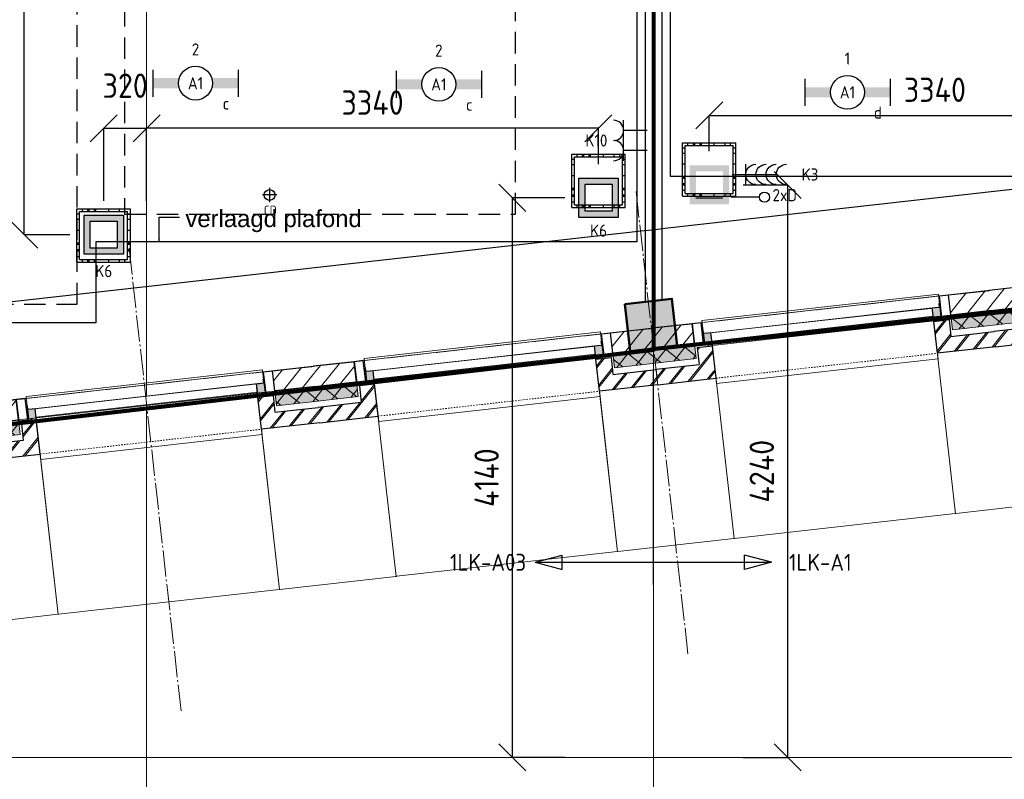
# Model space of a CAD drawing. Header units: millimetres. Extents: x -38031 to 110605, y -30229 to 92226.
# Tile 132 of 194: x 53421 to 60705, y 3338 to 8959. Entities that reach past the tile are written whole.
import ezdxf
from ezdxf.enums import TextEntityAlignment as Align

# ---------------------------------------------------------------- set-up
doc = ezdxf.new("R2010")
doc.units = ezdxf.units.MM
doc.header["$LTSCALE"] = 50
doc.set_wipeout_variables(frame=1)
doc.header["$PDMODE"] = 1
for name, pattern in [('HIDDEN', [9.525, 6.35, -3.175]), ('HIDDEN2', [4.7625, 3.175, -1.5875]), ('PHANTOM', [63.5, 31.75, -6.35, 6.35, -6.35, 6.35, -6.35]), ('STYLE_01', [0.41664, 0.20828, -0.20836]), ('STYLE_07', [1.875, 0.625, -0.20828, 0.625, -0.20836, 0.06943, -0.13893]), ('STYLE_11', [5, 3.888855, -0.416718, 0.277786, -0.416641])]:
    doc.linetypes.add(name, pattern=pattern)
for name, color, linetype, lineweight in [('00 ALGEMEEN', 7, 'Continuous', 15), ('05 LINE-.Stramien', 1, 'STYLE_11', 15), ('05 LINE-0.10 grijs', 8, 'Continuous', 9), ('21 WAND BUITEN-21F_baksteen', 7, 'Continuous', 25), ('21 WAND BUITEN-21F_kalkzandsteen', 7, 'Continuous', 25), ('21 WAND BUITEN-29_isolatie', 1, 'Continuous', 15), ('28 CONSTRUCTIE-28E_beton', 5, 'Continuous', 50), ('Guides', 203, 'Continuous', 13), ('koppenmaten', 163, 'Continuous', 15), ('stramien', 1, 'Continuous', 15)]:
    doc.layers.add(name, color=color, linetype=linetype, lineweight=lineweight)
for name, color, linetype in [('AL$1A---_ALGEMEEN', 8, 'Continuous'), ('AL------_MAATV', 200, 'Continuous'), ('AL------_MAATVOERING', 2, 'Continuous'), ('AL------_SPARING', 2, 'Continuous'), ('AM$1A---_ARCERING', 8, 'Continuous'), ('AT$1A---_TEKST025', 8, 'Continuous'), ('AT$1A---_TEKST100', 8, 'Continuous'), ('BOUWKUNDIG', 8, 'Continuous'), ('brandscheiding', 5, 'HIDDEN'), ('EL6212--_S', 4, 'Continuous'), ('EL6222--', 3, 'Continuous'), ('EL6311--', 3, 'Continuous'), ('EL6441--', 3, 'Continuous'), ('Kastenscheiding', 4, 'PHANTOM'), ('LICHT_TEXT018', 1, 'Continuous'), ('versterkte strook', 7, 'Continuous'), ('Vloerdoos (2e)', 51, 'Continuous'), ('Vloerdoos (OUD)', 51, 'Continuous')]:
    doc.layers.add(name, color=color, linetype=linetype)
doc.styles.add('Arial', font='ARIAL.TTF')
doc.styles.add('BURO-018', font='iso.shx', dxfattribs={"height": 90})
doc.styles.add('BURO-035', font='ISO.shx', dxfattribs={"height": 175})
doc.styles.get("Standard").update_dxf_attribs({"font": 'iso.shx'})
doc.dimstyles.new('STABICAD', dxfattribs={"dimscale": 100, "dimtxt": 1.8, "dimasz": 2, "dimexe": 0, "dimexo": 2.5, "dimgap": 1.5, "dimtad": 0, "dimdec": 0, "dimrnd": 10, "dimzin": 0, "dimdsep": 46, "dimtxsty": 'Standard', "dimblk1": 'OBLIQUE', "dimblk2": 'OBLIQUE', "dimsah": 1, "dimcen": -3, "dimadec": 0, "dimazin": 0, "dimtfac": 1, "dimtdec": 0, "dimtofl": 0, "dimtmove": 2, "dimatfit": 3, "dimfxl": 0, "dimtvp": 1.055556, "dimtolj": 1, "dimtzin": 0, "dimarcsym": 0})
doc.dimstyles.new('VyA', dxfattribs={"dimtxt": 2.272868, "dimasz": 2.120801, "dimexe": 1.5, "dimexo": 1.59, "dimgap": 0.5, "dimtad": 1, "dimdec": 0, "dimzin": 11, "dimtxsty": 'Arial', "dimblk": 'VW_SLASH', "dimcen": 0, "dimdle": 1, "dimazin": 0, "dimtfac": 0.8, "dimtdec": 0, "dimtix": 1, "dimtmove": 0, "dimatfit": 0, "dimldrblk": 'VW_FILLEDARROW', "dimfxl": 0, "dimfrac": 2, "dimtolj": 1, "dimtzin": 11, "dimarcsym": 0})
pattern_1 = [(45, (0, 0), (70.7107, -70.7107), []), (45, (7.07, -7.07), (70.7107, -70.7107), [])]
pattern_2 = [(135, (0, 0), (70.7107, 70.7107), []), (45, (299.34, -299.34), (70.7107, -70.7107), [])]
pattern_3 = [(45, (0, 0), (70.7107, -70.7107), [])]

# ---------------------------------------------------------------- blocks, each defined once
blk = doc.blocks.new('_Oblique')
at = {"color": 0, "linetype": 'ByBlock', "lineweight": -2}
blk.add_line((-0.5, -0.5), (0.5, 0.5), dxfattribs=at)
blk = doc.blocks.new('*D86')
at = {"layer": 'AL------_MAATVOERING', "color": 0, "lineweight": -2}
for p, q in [((58522.4, 7985.9), (58522.4, 8250.3)), ((58522.4, 8250.3), (61860, 8250.3)), ((61860, 7985.9), (61860, 8250.3))]:
    blk.add_line(p, q, dxfattribs=at)
at = {"layer": 'Defpoints', "color": 0}
for p in [(61860, 8250.3), (58522.4, 7735.9), (61860, 7735.9)]:
    blk.add_point(p, dxfattribs=at)
at = {"layer": 'AL------_MAATVOERING', "color": 0, "lineweight": -2, "xscale": 200, "yscale": 200, "zscale": 200, "rotation": 180}
blk.add_blockref('_Oblique', (58522.4, 8250.3), dxfattribs=at)
at = {"layer": 'AL------_MAATVOERING', "color": 0, "lineweight": -2, "xscale": 200, "yscale": 200, "zscale": 200}
blk.add_blockref('_Oblique', (61860, 8250.3), dxfattribs=at)
at = {"layer": 'AL------_MAATVOERING', "color": 0, "insert": (60191.2, 8440.3), "char_height": 180, "attachment_point": 5}
blk.add_mtext('\\A1;3340', dxfattribs=at)
blk = doc.blocks.new('*D89')
at = {"layer": 'AL------_MAATVOERING', "color": 0, "lineweight": -2}
for p, q in [((54360, 7890.8), (54360, 8155.3)), ((57702.4, 8155.3), (54360, 8155.3)), ((57702.4, 7890.8), (57702.4, 8155.3))]:
    blk.add_line(p, q, dxfattribs=at)
at = {"layer": 'Defpoints', "color": 0}
for p in [(54360, 8155.3), (54360, 7640.8), (57702.4, 7640.8)]:
    blk.add_point(p, dxfattribs=at)
at = {"layer": 'AL------_MAATVOERING', "color": 0, "lineweight": -2, "xscale": 200, "yscale": 200, "zscale": 200, "rotation": 180}
blk.add_blockref('_Oblique', (54360, 8155.3), dxfattribs=at)
at = {"layer": 'AL------_MAATVOERING', "color": 0, "lineweight": -2, "xscale": 200, "yscale": 200, "zscale": 200}
blk.add_blockref('_Oblique', (57702.4, 8155.3), dxfattribs=at)
at = {"layer": 'AL------_MAATVOERING', "color": 0, "insert": (56031.2, 8345.3), "char_height": 180, "attachment_point": 5}
blk.add_mtext('\\A1;3340', dxfattribs=at)
blk = doc.blocks.new('*D94')
at = {"layer": 'AL------_MAATVOERING', "color": 0, "lineweight": -2}
for p, q in [((53801.3, 14300), (53454.5, 14300)), ((53454.5, 7367.9), (53454.5, 14300)), ((53792.4, 7367.9), (53454.5, 7367.9))]:
    blk.add_line(p, q, dxfattribs=at)
at = {"layer": 'Defpoints', "color": 0}
for p in [(53454.5, 14300), (54051.3, 14300), (54042.4, 7367.9)]:
    blk.add_point(p, dxfattribs=at)
at = {"layer": 'AL------_MAATVOERING', "color": 0, "lineweight": -2, "xscale": 200, "yscale": 200, "zscale": 200}
for p, rotation in [((53454.5, 14300), 90), ((53454.5, 7367.9), 270)]:
    blk.add_blockref('_Oblique', p, dxfattribs=dict(at, rotation=rotation))
at = {"layer": 'AL------_MAATVOERING', "color": 0, "insert": (53264.5, 10834), "char_height": 180, "attachment_point": 5, "rotation": 90}
blk.add_mtext('\\A1;6930', dxfattribs=at)
blk = doc.blocks.new('1115B6630')
at = {"color": 0}
for p, q in [((-6.3, 2), (-6.3, -2)), ((6.3, 2), (6.3, -2))]:
    blk.add_line(p, q, dxfattribs=at)
at = {"color": 0, "linetype": 'Continuous'}
blk.add_circle((0, 0), 2.5, dxfattribs=at)
at = {"color": 0}
for points in [[(-2.5, 0.75), (-6.3, 0.75), (-2.5, -0.75), (-6.3, -0.75)], [(2.5, 0.75), (6.3, 0.75), (2.5, -0.75), (6.3, -0.75)]]:
    blk.add_solid(points, dxfattribs=at)
at = {"color": 0, "linetype": 'Continuous', "style": 'BURO-018'}
for tag, p in [('E_GKAST', (0, 8)), ('E_GROEP', (0, 5)), ('E_SGROEP', (4.5, 5)), ('E_ARMCODE', (0, 0)), ('E_SLET', (4.5, -3))]:
    blk.add_attdef(tag, text='', height=1.8, dxfattribs=at).set_placement(p, align=Align.MIDDLE)
blk = doc.blocks.new('*D244')
at = {"layer": 'AL------_MAATVOERING', "color": 0, "lineweight": -2}
for p, q in [((54042.4, 7617.9), (54042.4, 8155.3)), ((54042.4, 8155.3), (54360, 8155.3)), ((54360, 7617.9), (54360, 8155.3))]:
    blk.add_line(p, q, dxfattribs=at)
at = {"layer": 'Defpoints', "color": 0}
for p in [(54360, 8155.3), (54042.4, 7367.9), (54360, 7367.9)]:
    blk.add_point(p, dxfattribs=at)
at = {"layer": 'AL------_MAATVOERING', "color": 0, "lineweight": -2, "xscale": 200, "yscale": 200, "zscale": 200, "rotation": 180}
blk.add_blockref('_Oblique', (54042.4, 8155.3), dxfattribs=at)
at = {"layer": 'AL------_MAATVOERING', "color": 0, "lineweight": -2, "xscale": 200, "yscale": 200, "zscale": 200}
blk.add_blockref('_Oblique', (54360, 8155.3), dxfattribs=at)
at = {"layer": 'AL------_MAATVOERING', "color": 0, "insert": (54201.2, 8470.3), "char_height": 180, "attachment_point": 5}
blk.add_mtext('\\A1;320', dxfattribs=at)
blk = doc.blocks.new('*D245')
at = {"layer": 'AL------_MAATVOERING', "color": 0, "lineweight": -2}
for p, q in [((57452.4, 7640.8), (57064.9, 7640.8)), ((57064.9, 7640.8), (57064.9, 3500)), ((57452.4, 3500), (57064.9, 3500))]:
    blk.add_line(p, q, dxfattribs=at)
at = {"layer": 'Defpoints', "color": 0}
for p in [(57702.4, 7640.8), (57064.9, 3500), (57702.4, 3500)]:
    blk.add_point(p, dxfattribs=at)
at = {"layer": 'AL------_MAATVOERING', "color": 0, "lineweight": -2, "xscale": 200, "yscale": 200, "zscale": 200}
for p, rotation in [((57064.9, 7640.8), 90), ((57064.9, 3500), 270)]:
    blk.add_blockref('_Oblique', p, dxfattribs=dict(at, rotation=rotation))
at = {"layer": 'AL------_MAATVOERING', "color": 0, "insert": (56874.9, 5570.4), "char_height": 180, "attachment_point": 5, "rotation": 90}
blk.add_mtext('\\A1;4140', dxfattribs=at)
blk = doc.blocks.new('*D246')
at = {"layer": 'AL------_MAATVOERING', "color": 0, "lineweight": -2}
for p, q in [((58772.4, 7735.9), (59100.9, 7735.9)), ((59100.9, 7735.9), (59100.9, 3500)), ((58772.4, 3500), (59100.9, 3500))]:
    blk.add_line(p, q, dxfattribs=at)
at = {"layer": 'Defpoints', "color": 0}
for p in [(58522.4, 7735.9), (58522.4, 3500), (59100.9, 3500)]:
    blk.add_point(p, dxfattribs=at)
at = {"layer": 'AL------_MAATVOERING', "color": 0, "lineweight": -2, "xscale": 200, "yscale": 200, "zscale": 200}
for p, rotation in [((59100.9, 7735.9), 90), ((59100.9, 3500), 270)]:
    blk.add_blockref('_Oblique', p, dxfattribs=dict(at, rotation=rotation))
at = {"layer": 'AL------_MAATVOERING', "color": 0, "insert": (58910.9, 5618), "char_height": 180, "attachment_point": 5, "rotation": 90}
blk.add_mtext('\\A1;4240', dxfattribs=at)
blk = doc.blocks.new('E00414')
at = {"color": 0, "linetype": 'Continuous'}
for p, q in [((-2.9, -2.9), (-2.9, 2.9)), ((-2.9, 2.9), (2.9, 2.9)), ((-2, 2), (2, 2)), ((-2, -2), (-2, 2)), ((2, 2), (2, -2)), ((2.9, 2.9), (2.9, -2.9)), ((2.9, -2.9), (-2.9, -2.9)), ((2, -2), (-2, -2))]:
    blk.add_line(p, q, dxfattribs=at)
at = {"color": 0}
for points in [[(-2.9, 2.9), (2.9, 2.9), (-2, 2), (2, 2)], [(-2, -2), (-2.9, -2.9), (-2, 2), (-2.9, 2.9)], [(2, 2), (2.9, 2.9), (2, -2), (2.9, -2.9)], [(2, -2), (2.9, -2.9), (-2, -2), (-2.9, -2.9)]]:
    blk.add_solid(points, dxfattribs=at)
at = {"color": 0, "linetype": 'Continuous', "style": 'BURO-018'}
for tag, p in [('E_GKAST', (0, 8)), ('E_GROEP', (0, 5)), ('E_SGROEP', (4.5, 5))]:
    blk.add_attdef(tag, text='', height=1.8, dxfattribs=at).set_placement(p, align=Align.MIDDLE)
at = {"color": 0, "linetype": 'Continuous', "style": 'BURO-018', "flags": 1}
for tag, p in [('E_VERMCODE', (13, 5)), ('E_MATCODE', (0, 0))]:
    blk.add_attdef(tag, text='', height=1.8, dxfattribs=at).set_placement(p, align=Align.MIDDLE)
blk = doc.blocks.new('E00126')
at = {"color": 0, "linetype": 'Continuous'}
for p, q in [((-3, 4.5), (3, 4.5)), ((-1.5, 1), (-1.5, 4.5)), ((1.5, 1), (1.5, 4.5))]:
    blk.add_line(p, q, dxfattribs=at)
for centre in [(-1.5, 6), (1.5, 6)]:
    blk.add_arc(centre, 1.5, 180, 0, dxfattribs=at)
at = {"color": 0, "linetype": 'Continuous', "style": 'BURO-018'}
for tag, p in [('E_GKAST', (0, 11.5)), ('E_GROEP', (0, 8.5)), ('E_SGROEP', (4.5, 8.5))]:
    blk.add_attdef(tag, text='', height=1.8, dxfattribs=at).set_placement(p, align=Align.MIDDLE)
at = {"color": 0, "linetype": 'Continuous', "style": 'BURO-018', "flags": 1}
for tag, p in [('E_VERMCODE', (13, 8.5)), ('E_MATCODE', (0, 0))]:
    blk.add_attdef(tag, text='', height=1.8, dxfattribs=at).set_placement(p, align=Align.MIDDLE)
blk = doc.blocks.new('111304C')
at = {"color": 0, "linetype": 'Continuous'}
for p, q in [((0, 1), (0, 7.5)), ((-1.5, 3), (1.5, 3))]:
    blk.add_line(p, q, dxfattribs=at)
for centre in [(0, 9), (0, 7.5), (0, 6), (0, 4.5)]:
    blk.add_arc(centre, 1.5, 180, 0, dxfattribs=at)
at = {"color": 0, "linetype": 'Continuous', "style": 'BURO-018'}
for tag, p in [('E_GKAST', (0, 14.5)), ('E_GROEP', (0, 11.5)), ('E_SGROEP', (4.5, 11.5))]:
    blk.add_attdef(tag, text='', height=1.8, dxfattribs=at).set_placement(p, align=Align.MIDDLE)
at = {"color": 0, "linetype": 'Continuous', "style": 'BURO-018', "flags": 1}
for tag, p in [('E_VERMCODE', (13, 11.5)), ('E_MATCODE', (0, 0))]:
    blk.add_attdef(tag, text='', height=1.8, dxfattribs=at).set_placement(p, align=Align.MIDDLE)
blk = doc.blocks.new('E00160')
at = {"color": 0, "linetype": 'Continuous'}
for p, q in [((-17.5, 0), (-13.5, 1.07)), ((-17.5, 0), (17.5, 0)), ((-17.5, 0), (-13.5, -1.07)), ((-13.5, -1.07), (-13.5, 1.07)), ((17.5, 0), (13.5, 1.07)), ((13.5, -1.07), (13.5, 1.07)), ((17.5, 0), (13.5, -1.07))]:
    blk.add_line(p, q, dxfattribs=at)
at = {"color": 0, "linetype": 'Continuous', "style": 'BURO-035'}
for tag, p in [('E_TEXT2', (-22.5, 0)), ('E_TEXT1', (22.5, 0))]:
    blk.add_attdef(tag, text='', height=3.5, dxfattribs=at).set_placement(p, align=Align.MIDDLE)
blk = doc.blocks.new('E00139')
at = {"color": 0, "linetype": 'Continuous'}
blk.add_line((0, 5.25), (0, 1), dxfattribs=at)
blk.add_circle((0, 6), 0.75, dxfattribs=at)
at = {"color": 7, "style": 'BURO-018'}
for tag, p in [('E_COMMENT1', (0, 12)), ('E_DCOM1', (0, 9))]:
    blk.add_attdef(tag, text='', height=1.8, dxfattribs=at).set_placement(p, align=Align.MIDDLE)
at = {"color": 0, "style": 'BURO-018'}
blk.add_attdef('E_TEXT1', text='', height=1.8, dxfattribs=at).set_placement((2.5, 6), align=Align.MIDDLE)
at = {"color": 0, "linetype": 'Continuous', "style": 'BURO-018', "flags": 1}
blk.add_attdef('E_MATCODE', text='', height=1.8, dxfattribs=at).set_placement((0, 0), align=Align.MIDDLE)
blk = doc.blocks.new('Centraaldoos')
at = {"color": 1, "linetype": 'Continuous'}
for p, q in [((-2, 0), (2, 0)), ((0, -2), (0, 2))]:
    blk.add_line(p, q, dxfattribs=at)
at = {"color": 0, "linetype": 'Continuous'}
blk.add_circle((0, 0), 1.5, dxfattribs=at)
at = {"color": 0, "linetype": 'Continuous', "style": 'BURO-018'}
blk.add_attdef('AL_POSNR', text='', height=1.8, dxfattribs=at).set_placement((0, 3), align=Align.CENTER)
at = {"color": 0, "linetype": 'Continuous', "style": 'BURO-018', "flags": 1}
blk.add_attdef('AL_OMS', (0, 0), '', height=1.8, dxfattribs=at)
at = {"layer": 'AL------_MAATV', "style": 'BURO-018'}
blk.add_text('CD', height=2.531, rotation=180, dxfattribs=at).set_placement((1.61, 5.48))
blk = doc.blocks.new('VLOERDOOS (2e)')
at = {"layer": 'Vloerdoos (OUD)'}
for p, q in [((0, 395), (395, 395)), ((0, 395), (0, 0)), ((20, 375), (20, 20)), ((20, 375), (375, 375)), ((40, 375), (40, 395)), ((80, 375), (80, 395)), ((90, 375), (90, 395)), ((130, 375), (130, 395)), ((140, 375), (140, 395)), ((235, 375), (235, 395)), ((315, 375), (315, 395)), ((355, 375), (355, 395)), ((375, 375), (375, 20)), ((395, 395), (395, 0)), ((0, 355), (20, 355)), ((0, 315), (20, 315)), ((0, 305), (20, 305)), ((375, 355), (395, 355)), ((375, 315), (395, 315)), ((375, 305), (395, 305)), ((0, 265), (20, 265)), ((0, 255), (20, 255)), ((375, 265), (395, 265)), ((375, 255), (395, 255)), ((0, 160), (20, 160)), ((375, 160), (395, 160)), ((0, 80), (20, 80)), ((375, 80), (395, 80)), ((0, 40), (20, 40)), ((0, 0), (395, 0)), ((20, 20), (375, 20)), ((40, 0), (40, 20)), ((80, 0), (80, 20)), ((90, 0), (90, 20)), ((130, 0), (130, 20)), ((140, 0), (140, 20)), ((235, 0), (235, 20)), ((315, 0), (315, 20)), ((355, 0), (355, 20)), ((375, 40), (395, 40))]:
    blk.add_line(p, q, dxfattribs=at)
blk = doc.blocks.new('txt 1_100 verlaagd plafond')
at = {"layer": 'AL$1A---_ALGEMEEN', "color": 0}
for p, q in [((-1830, 0), (-1830, 182.6)), ((-1830, 182.6), (-1680, 182.6))]:
    blk.add_line(p, q, dxfattribs=at)
blk.add_solid([(-1830, 0), (-1836.7, 25), (-1823.3, 25)], dxfattribs=at)
at = {"layer": 'AT$1A---_TEKST100', "insert": (-983.5, 235.8), "char_height": 126.27, "attachment_point": 2, "line_spacing_factor": 0.967741, "style": 'Arial'}
blk.add_mtext('{\\C256;\\lverlaagd plafond}', dxfattribs=at)
blk = doc.blocks.new('VW_SLASH')
at = {"layer": 'AL$1A---_ALGEMEEN', "color": 0, "linetype": 'ByBlock', "lineweight": -2}
blk.add_line((0, 0), (-1, 0), dxfattribs=at)
at = {"layer": 'AL$1A---_ALGEMEEN', "color": 0, "linetype": 'ByBlock', "lineweight": 5}
blk.add_line((0.5, 0.5), (-0.5, -0.5), dxfattribs=at)
blk = doc.blocks.new('*D1118')
at = {"layer": 'koppenmaten', "color": 0, "lineweight": -2}
for p, q in [((-28103, -170.4), (-28103, -1464.8)), ((-27235.5, -170.4), (-27235.5, -1464.8)), ((-28100.9, -1463.3), (-27237.6, -1463.3))]:
    blk.add_line(p, q, dxfattribs=at)
at = {"layer": 'koppenmaten', "color": 0, "lineweight": -2, "xscale": 2.12080078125, "yscale": 2.12080078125, "zscale": 2.12080078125, "rotation": 180}
blk.add_blockref('VW_SLASH', (-28103, -1463.3), dxfattribs=at)
at = {"layer": 'koppenmaten', "color": 0, "lineweight": -2, "xscale": 2.12080078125, "yscale": 2.12080078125, "zscale": 2.12080078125}
blk.add_blockref('VW_SLASH', (-27235.5, -1463.3), dxfattribs=at)
at = {"layer": 'AT$1A---_TEKST025', "insert": (-27669.3, -1437.1), "char_height": 2.273, "attachment_point": 5, "style": 'Arial'}
blk.add_mtext('\\A1;7K-V=43375', dxfattribs=at)
blk = doc.blocks.new('VW_FILLEDARROW')
at = {"layer": 'AL$1A---_ALGEMEEN', "color": 0, "lineweight": -2}
blk.add_solid([(0, 0), (0.5, 0.5), (0.5, -0.5)], dxfattribs=at)
blk = doc.blocks.new('*D1119')
at = {"layer": 'koppenmaten', "color": 0, "lineweight": -2}
for p, q in [((-29751, -170.4), (-29751, -1464.8)), ((-28103, -170.4), (-28103, -1464.8)), ((-29748.9, -1463.3), (-28105.1, -1463.3))]:
    blk.add_line(p, q, dxfattribs=at)
at = {"layer": 'koppenmaten', "color": 0, "lineweight": -2, "xscale": 2.12080078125, "yscale": 2.12080078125, "zscale": 2.12080078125, "rotation": 180}
blk.add_blockref('VW_SLASH', (-29751, -1463.3), dxfattribs=at)
at = {"layer": 'koppenmaten', "color": 0, "lineweight": -2, "xscale": 2.12080078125, "yscale": 2.12080078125, "zscale": 2.12080078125}
blk.add_blockref('VW_SLASH', (-28103, -1463.3), dxfattribs=at)
at = {"layer": 'AT$1A---_TEKST025', "insert": (-28927, -1437.1), "char_height": 2.273, "attachment_point": 5, "style": 'Arial'}
blk.add_mtext('\\A1;13K+V=82400', dxfattribs=at)
blk = doc.blocks.new('*D1120')
at = {"layer": 'koppenmaten', "color": 0, "lineweight": -2}
for p, q in [((-30618.5, -170.4), (-30618.5, -1464.8)), ((-29751, -194), (-29751, -1464.8)), ((-30616.4, -1463.3), (-29753.1, -1463.3))]:
    blk.add_line(p, q, dxfattribs=at)
at = {"layer": 'koppenmaten', "color": 0, "lineweight": -2, "xscale": 2.12080078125, "yscale": 2.12080078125, "zscale": 2.12080078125, "rotation": 180}
blk.add_blockref('VW_SLASH', (-30618.5, -1463.3), dxfattribs=at)
at = {"layer": 'koppenmaten', "color": 0, "lineweight": -2, "xscale": 2.12080078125, "yscale": 2.12080078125, "zscale": 2.12080078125}
blk.add_blockref('VW_SLASH', (-29751, -1463.3), dxfattribs=at)
at = {"layer": 'AT$1A---_TEKST025', "insert": (-30184.7, -1437.1), "char_height": 2.273, "attachment_point": 5, "style": 'Arial'}
blk.add_mtext('\\A1;7K-V=43375', dxfattribs=at)
blk = doc.blocks.new('*D1121')
at = {"layer": 'koppenmaten', "color": 0, "lineweight": -2}
for p, q in [((-32266.5, -170.4), (-32266.5, -1464.8)), ((-30618.5, -152.9), (-30618.5, -1464.8)), ((-32264.4, -1463.3), (-30620.6, -1463.3))]:
    blk.add_line(p, q, dxfattribs=at)
at = {"layer": 'koppenmaten', "color": 0, "lineweight": -2, "xscale": 2.12080078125, "yscale": 2.12080078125, "zscale": 2.12080078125, "rotation": 180}
blk.add_blockref('VW_SLASH', (-32266.5, -1463.3), dxfattribs=at)
at = {"layer": 'koppenmaten', "color": 0, "lineweight": -2, "xscale": 2.12080078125, "yscale": 2.12080078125, "zscale": 2.12080078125}
blk.add_blockref('VW_SLASH', (-30618.5, -1463.3), dxfattribs=at)
at = {"layer": 'AT$1A---_TEKST025', "insert": (-31442.5, -1437.1), "char_height": 2.273, "attachment_point": 5, "style": 'Arial'}
blk.add_mtext('\\A1;13K+V=82400', dxfattribs=at)
blk = doc.blocks.new('*D1122')
at = {"layer": 'koppenmaten', "color": 0, "lineweight": -2}
for p, q in [((-33134.5, -214), (-33134.5, -1464.8)), ((-32266.5, -170.4), (-32266.5, -1464.8)), ((-33132.4, -1463.3), (-32268.6, -1463.3))]:
    blk.add_line(p, q, dxfattribs=at)
at = {"layer": 'koppenmaten', "color": 0, "lineweight": -2, "xscale": 2.12080078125, "yscale": 2.12080078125, "zscale": 2.12080078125, "rotation": 180}
blk.add_blockref('VW_SLASH', (-33134.5, -1463.3), dxfattribs=at)
at = {"layer": 'koppenmaten', "color": 0, "lineweight": -2, "xscale": 2.12080078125, "yscale": 2.12080078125, "zscale": 2.12080078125}
blk.add_blockref('VW_SLASH', (-32266.5, -1463.3), dxfattribs=at)
at = {"layer": 'AT$1A---_TEKST025', "insert": (-32700.5, -1437.1), "char_height": 2.273, "attachment_point": 5, "style": 'Arial'}
blk.add_mtext('\\A1;7K-V=43400', dxfattribs=at)
blk = doc.blocks.new('*D1123')
at = {"layer": 'koppenmaten', "color": 0, "lineweight": -2}
for p, q in [((-34782.5, -271.9), (-34782.5, -1464.8)), ((-33134.5, -271.9), (-33134.5, -1464.8)), ((-34780.4, -1463.3), (-33136.6, -1463.3))]:
    blk.add_line(p, q, dxfattribs=at)
at = {"layer": 'koppenmaten', "color": 0, "lineweight": -2, "xscale": 2.12080078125, "yscale": 2.12080078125, "zscale": 2.12080078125, "rotation": 180}
blk.add_blockref('VW_SLASH', (-34782.5, -1463.3), dxfattribs=at)
at = {"layer": 'koppenmaten', "color": 0, "lineweight": -2, "xscale": 2.12080078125, "yscale": 2.12080078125, "zscale": 2.12080078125}
blk.add_blockref('VW_SLASH', (-33134.5, -1463.3), dxfattribs=at)
at = {"layer": 'AT$1A---_TEKST025', "insert": (-33958.5, -1437.1), "char_height": 2.273, "attachment_point": 5, "style": 'Arial'}
blk.add_mtext('\\A1;13K+V=82400', dxfattribs=at)
blk = doc.blocks.new('*D1124')
at = {"layer": 'koppenmaten', "color": 0, "lineweight": -2}
for p, q in [((-35650.5, -158.9), (-35650.5, -1464.8)), ((-34782.5, -234), (-34782.5, -1464.8)), ((-34784.6, -1463.3), (-35648.4, -1463.3))]:
    blk.add_line(p, q, dxfattribs=at)
at = {"layer": 'koppenmaten', "color": 0, "lineweight": -2, "xscale": 2.12080078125, "yscale": 2.12080078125, "zscale": 2.12080078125, "rotation": 180}
blk.add_blockref('VW_SLASH', (-35650.5, -1463.3), dxfattribs=at)
at = {"layer": 'koppenmaten', "color": 0, "lineweight": -2, "xscale": 2.12080078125, "yscale": 2.12080078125, "zscale": 2.12080078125}
blk.add_blockref('VW_SLASH', (-34782.5, -1463.3), dxfattribs=at)
at = {"layer": 'AT$1A---_TEKST025', "insert": (-35216.5, -1437.1), "char_height": 2.273, "attachment_point": 5, "style": 'Arial'}
blk.add_mtext('\\A1;7K-V=43400', dxfattribs=at)
blk = doc.blocks.new('zijdetail kozijn 2kops')
at = {"color": 0}
blk.add_wipeout([(-63, 420), (-130, 420), (-130, 262), (-63, 262)], dxfattribs=at).dxf.layer = 'AL$1A---_ALGEMEEN'
at = {"layer": 'AM$1A---_ARCERING', "linetype": 'Continuous', "lineweight": 0}
blk.add_hatch(color=256, dxfattribs=at).paths.add_polyline_path([(-54.2, 338), (-54.2, 366), (-56, 366), (-56, 266), (-31, 266), (-31, 243), (0, 243), (0, 338), (-22, 338)])
at = {"layer": 'AL$1A---_ALGEMEEN', "color": 0}
for points in [[(-63, 420), (-130, 420), (-130, 262), (-63, 262)], [(-54.2, 338), (-54.2, 366), (-56, 366), (-56, 266), (-31, 266), (-31, 243), (0, 243), (0, 338), (-22, 338)]]:
    blk.add_lwpolyline(points, close=True, dxfattribs=at)
blk = doc.blocks.new('31x_alu-1e-mk106b-p')
at = {"color": 0}
blk.add_wipeout([(-338, 1648), (-338, 0), (-276, 0), (-276, 1648)], dxfattribs=at).dxf.layer = '05 LINE-0.10 grijs'
at = {"layer": '05 LINE-0.10 grijs', "color": 0}
for points in [[(-435, 1704), (-338, 1704), (-338, -56), (-435, -56)], [(-338, 1648), (-338, 0), (-276, 0), (-276, 1648)]]:
    blk.add_lwpolyline(points, close=True, dxfattribs=at)
at = {"layer": '00 ALGEMEEN', "color": 0, "xscale": -1, "rotation": 90}
blk.add_blockref('zijdetail kozijn 2kops', (0, 1648), dxfattribs=at)
at = {"layer": '00 ALGEMEEN', "color": 0, "rotation": 90}
blk.add_blockref('zijdetail kozijn 2kops', (0, 0), dxfattribs=at)
at = {"layer": '05 LINE-0.10 grijs', "color": 0, "linetype": 'STYLE_01'}
blk.add_line((-420, 1711), (-420, -63), dxfattribs=at)
at = {"layer": '05 LINE-0.10 grijs', "color": 0}
blk.add_lwpolyline([(-243, 1648), (40, 1648), (40, 0), (-243, 0)], close=True, dxfattribs=at)
at = {"color": 0}
blk.add_wipeout([(-113, -113), (-113, -434), (0, -434), (0, -113), (0, 0), (-238, 0), (-238, -113), (-114, -113)], dxfattribs=at).dxf.layer = '21 WAND BUITEN-21F_baksteen'
at = {"layer": 'AM$1A---_ARCERING', "linetype": 'Continuous', "lineweight": 5}
h = blk.add_hatch(dxfattribs=at)
h.set_pattern_fill('BAKSTEEN', color=256, style=0, pattern_type=2)
h.set_pattern_definition(pattern_1)
edge = h.paths.add_edge_path()
edge.add_line((-113, -113), (-113, -434))
edge.add_line((-113, -434), (0, -434))
edge.add_line((0, -434), (0, -113))
edge.add_line((0, -113), (0, 0))
edge.add_line((0, 0), (-238, 0))
edge.add_line((-238, 0), (-238, -113))
edge.add_line((-238, -113), (-114, -113))
at = {"layer": 'AM$1A---_ARCERING', "linetype": 'Continuous', "lineweight": 0}
blk.add_hatch(color=256, dxfattribs=at).paths.add_polyline_path([(-160, -130), (-270, -130), (-270, -434), (-160, -434)])
at = {"layer": 'AM$1A---_ARCERING', "linetype": 'Continuous', "lineweight": 5}
h = blk.add_hatch(dxfattribs=at)
h.set_pattern_fill('ISOLATIE', color=256, style=0, pattern_type=2)
h.set_pattern_definition(pattern_2)
h.paths.add_polyline_path([(-160, -130), (-270, -130), (-270, -434), (-160, -434)])
at = {"layer": '05 LINE-0.10 grijs', "color": 0, "linetype": 'STYLE_01'}
blk.add_line((0, 1648), (0, 0), dxfattribs=at)
at = {"layer": '21 WAND BUITEN-21F_baksteen', "color": 0}
blk.add_line((-113, -113), (-113, -434), dxfattribs=at)
at = {"layer": '21 WAND BUITEN-21F_baksteen', "color": 0, "flags": 128}
blk.add_lwpolyline([(0, -434), (0, -113), (0, 0), (-238, 0), (-238, -113), (-114, -113)], dxfattribs=at)
at = {"layer": '21 WAND BUITEN-29_isolatie', "color": 0}
blk.add_line((-160, -434), (-160, -130), dxfattribs=at)
at = {"layer": '21 WAND BUITEN-29_isolatie', "color": 0, "flags": 128}
blk.add_lwpolyline([(-160, -130), (-270, -130), (-270, -434)], dxfattribs=at)
at = {"color": 0}
for points, layer in [([(-113, 1761), (-113, 2082), (0, 2082), (0, 1761), (0, 1648), (-238, 1648), (-238, 1761), (-114, 1761)], '21 WAND BUITEN-21F_baksteen'), ([(-420, -130), (-420, -434), (-270, -434), (-270, -130)], '21 WAND BUITEN-21F_kalkzandsteen')]:
    blk.add_wipeout(points, dxfattribs=at).dxf.layer = layer
at = {"layer": 'AM$1A---_ARCERING', "linetype": 'Continuous', "lineweight": 0}
blk.add_hatch(color=256, dxfattribs=at).paths.add_polyline_path([(-160, 1778), (-270, 1778), (-270, 2082), (-160, 2082)])
at = {"layer": 'AM$1A---_ARCERING', "linetype": 'Continuous', "lineweight": 5}
h = blk.add_hatch(dxfattribs=at)
h.set_pattern_fill('ISOLATIE', color=256, style=0, pattern_type=2)
h.set_pattern_definition(pattern_2)
h.paths.add_polyline_path([(-160, 1778), (-270, 1778), (-270, 2082), (-160, 2082)])
h = blk.add_hatch(dxfattribs=at)
h.set_pattern_fill('BAKSTEEN', color=256, style=0, pattern_type=2)
h.set_pattern_definition(pattern_1)
edge = h.paths.add_edge_path()
edge.add_line((-113, 1761), (-113, 2082))
edge.add_line((-113, 2082), (0, 2082))
edge.add_line((0, 2082), (0, 1761))
edge.add_line((0, 1761), (0, 1648))
edge.add_line((0, 1648), (-238, 1648))
edge.add_line((-238, 1648), (-238, 1761))
edge.add_line((-238, 1761), (-114, 1761))
h = blk.add_hatch(dxfattribs=at)
h.set_pattern_fill('KALKZANDSTEEN', color=256, style=0, pattern_type=2)
h.set_pattern_definition(pattern_3)
h.paths.add_polyline_path([(-420, -130), (-420, -434), (-270, -434), (-270, -130)])
at = {"layer": '21 WAND BUITEN-21F_baksteen', "color": 0}
blk.add_line((-113, 1761), (-113, 2082), dxfattribs=at)
at = {"layer": '21 WAND BUITEN-21F_baksteen', "color": 0, "flags": 128}
blk.add_lwpolyline([(0, 2082), (0, 1761), (0, 1648), (-238, 1648), (-238, 1761), (-114, 1761)], dxfattribs=at)
at = {"layer": '21 WAND BUITEN-21F_kalkzandsteen', "color": 0}
blk.add_line((-420, -130), (-420, -434), dxfattribs=at)
at = {"layer": '21 WAND BUITEN-21F_kalkzandsteen', "color": 0, "flags": 128}
blk.add_lwpolyline([(-270, -434), (-270, -130), (-420, -130)], dxfattribs=at)
at = {"layer": '21 WAND BUITEN-29_isolatie', "color": 0}
blk.add_line((-160, 2082), (-160, 1778), dxfattribs=at)
at = {"layer": '21 WAND BUITEN-29_isolatie', "color": 0, "flags": 128}
blk.add_lwpolyline([(-160, 1778), (-270, 1778), (-270, 2082)], dxfattribs=at)
at = {"color": 0}
blk.add_wipeout([(-420, 1778), (-420, 2082), (-270, 2082), (-270, 1778)], dxfattribs=at).dxf.layer = '21 WAND BUITEN-21F_kalkzandsteen'
at = {"layer": 'AM$1A---_ARCERING', "linetype": 'Continuous', "lineweight": 5}
h = blk.add_hatch(dxfattribs=at)
h.set_pattern_fill('KALKZANDSTEEN', color=256, style=0, pattern_type=2)
h.set_pattern_definition(pattern_3)
h.paths.add_polyline_path([(-420, 1778), (-420, 2082), (-270, 2082), (-270, 1778)])
at = {"layer": '21 WAND BUITEN-21F_kalkzandsteen', "color": 0}
blk.add_line((-420, 1778), (-420, 2082), dxfattribs=at)
at = {"layer": '21 WAND BUITEN-21F_kalkzandsteen', "color": 0, "flags": 128}
blk.add_lwpolyline([(-270, 2082), (-270, 1778), (-420, 1778)], dxfattribs=at)
blk = doc.blocks.new('kolom 350x350')
at = {"layer": 'AM$1A---_ARCERING', "linetype": 'Continuous', "lineweight": 0}
blk.add_hatch(color=256, dxfattribs=at).paths.add_polyline_path([(-175, 350), (175, 350), (175, 0), (-175, 0)])
at = {"layer": '28 CONSTRUCTIE-28E_beton', "color": 0}
blk.add_lwpolyline([(-175, 350), (175, 350), (175, 0), (-175, 0)], close=True, dxfattribs=at)
blk = doc.blocks.new('metselwerk zo gevel 1e verd')
at = {"layer": 'koppenmaten', "color": 8}
for base, p1, p2, override, picture, middle in [((-35650.5, -1463.28595), (-34782.5, -232.44536), (-35650.5, -157.32735), {"dimtxt": 2.272868, "dimgap": 25, "dimlfac": 50, "dimpost": '7K-V=<>', "dimtxsty": 'Arial', "dimtmove": 2}, '*D1124', (-35216.5, -1437.12471)), ((-32266.5, -1463.28595), (-33134.5, -212.44536), (-32266.5, -168.82736), {"dimtxt": 2.272868, "dimgap": 25, "dimlfac": 50, "dimpost": '7K-V=<>', "dimtxsty": 'Arial', "dimtmove": 2}, '*D1122', (-32700.5, -1437.12471)), ((-30618.5, -1463.28595), (-32266.5, -168.82736), (-30618.5, -151.32738), {"dimtxt": 2.272868, "dimgap": 25, "dimlfac": 50, "dimpost": '13K+V=<>', "dimtxsty": 'Arial', "dimtmove": 2}, '*D1121', (-31442.5, -1437.12471)), ((-29751, -1463.28595), (-30618.5, -168.82738), (-29751, -192.44536), {"dimtxt": 2.272868, "dimgap": 25, "dimlfac": 50, "dimpost": '7K-V=<>', "dimtxsty": 'Arial', "dimtmove": 2}, '*D1120', (-30184.75, -1437.12471)), ((-28103, -1463.28595), (-29751, -168.82739), (-28103, -168.82739), {"dimtxt": 2.272868, "dimgap": 25, "dimlfac": 50, "dimpost": '13K+V=<>', "dimtxsty": 'Arial', "dimtmove": 2}, '*D1119', (-28927, -1437.12471)), ((-27235.5, -1463.28595), (-28103, -168.82739), (-27235.5, -168.82739), {"dimtxt": 2.272868, "dimgap": 25, "dimlfac": 50, "dimpost": '7K-V=<>', "dimtxsty": 'Arial', "dimtmove": 2}, '*D1118', (-27669.25, -1437.12471)), ((-33134.5, -1463.28595), (-34782.5, -270.32735), (-33134.5, -270.32735), {"dimtxt": 2.272868, "dimgap": 25, "dimlfac": 50, "dimpost": '13K+V=<>', "dimtxsty": 'Arial', "dimtmove": 2}, '*D1123', (-33958.5, -1437.12471))]:
    dim = blk.add_linear_dim(base=base, p1=p1, p2=p2, dimstyle='VyA', override=override, dxfattribs=at)
    dim.commit()
    dim.dimension.update_dxf_attribs({"geometry": picture, "text_midpoint": middle})
at = {"layer": '00 ALGEMEEN', "color": 8, "xscale": -1, "rotation": 90.00000000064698}
blk.add_blockref('31x_alu-1e-mk106b-p', (-25587.5, -270.32739), dxfattribs=at)
blk.add_blockref('31x_alu-1e-mk106b-p', (-28103, -270.32739), dxfattribs=at)
at = {"layer": '00 ALGEMEEN', "color": 8, "xscale": -1, "rotation": 89.99999914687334}
blk.add_blockref('31x_alu-1e-mk106b-p', (-30618.5, -270.32738), dxfattribs=at)
at = {"layer": '05 LINE-.Stramien', "color": 8}
blk.add_line((-30185, -2275.00786), (-30185, 1174.99214), dxfattribs=at)
at = {"layer": '00 ALGEMEEN', "color": 8, "xscale": -1, "rotation": 90.00000000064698}
blk.add_blockref('31x_alu-1e-mk106b-p', (-33134.5, -270.32735), dxfattribs=at)
at = {"layer": '28 CONSTRUCTIE-28E_beton', "color": 8}
blk.add_blockref('kolom 350x350', (-30184.5, -0.32739), dxfattribs=at)
at = {"layer": '05 LINE-.Stramien', "color": 8}
blk.add_line((-33958.5, -2275.00786), (-33958.5, 1174.99214), dxfattribs=at)
at = {"layer": 'Guides', "color": 8}
for p, q in [((-93461, 150), (15460, 150)), ((-93461, 0), (15460, 0))]:
    blk.add_line(p, q, dxfattribs=at)
blk = doc.blocks.new('200254 W 211 30-06-2008')
at = {"layer": 'AL$1A---_ALGEMEEN'}
blk.add_lwpolyline([(19899.45, 3138.24), (19899.45, 3283.09), (20194.45, 3283.09), (20194.45, 3162.24), (20114.45, 3162.24), (20114.45, 3150.24), (20006.45, 3150.24), (20006.45, 3138.24)], close=True, dxfattribs=at)
at = {"layer": 'stramien', "linetype": 'STYLE_07', "ltscale": 50}
for p, q in [((20121.95, 2695.43), (20121.95, 4240.03)), ((18923.73, 3085.95), (21069.72, 3085.95))]:
    blk.add_line(p, q, dxfattribs=at)
at = {"layer": 'AL$1A---_ALGEMEEN', "xscale": 0.02, "yscale": 0.02, "zscale": 0.02}
blk.add_blockref('txt 1_100 verlaagd plafond', (20160.4, 3162.24), dxfattribs=at)
blk.add_wipeout([(20195.7, 3297.45), (20195.7, 3153.38), (20198.2, 3153.66), (20198.2, 3294.95), (20216.45, 3294.95), (20216.45, 3297.45)]).dxf.layer = 'AL$1A---_ALGEMEEN'
at = {"layer": 'AL$1A---_ALGEMEEN'}
for points in [[(20271.95, 3171.92), (20199.45, 3171.92), (20199.45, 3267.95), (20199.45, 3279.92), (20199.45, 3293.45), (20217.45, 3293.45), (20217.45, 3358.15), (20245.75, 3358.15), (20245.75, 3445.15), (20217.23, 3445.15), (20217.23, 3465.23), (20266.45, 3465.23), (20266.45, 3358.15), (20326.45, 3358.15), (20326.45, 3293.45), (20344.45, 3293.45), (20344.45, 3287.18), (20344.45, 3280.92), (20344.45, 3279.92), (20344.45, 3183.92), (20271.95, 3183.92)], [(20195.7, 3297.45), (20195.7, 3153.38), (20198.2, 3153.66), (20198.2, 3294.95), (20216.45, 3294.95), (20216.45, 3297.45)]]:
    blk.add_lwpolyline(points, close=True, dxfattribs=at)
at = {"layer": 'stramien', "linetype": 'STYLE_07', "ltscale": 50}
for p, q in [((20196.95, 2737.41), (20196.95, 3963.01)), ((18888.74, 2999.55), (21031.95, 3240.24))]:
    blk.add_line(p, q, dxfattribs=at)
at = {"layer": '00 ALGEMEEN', "color": 0, "xscale": 0.02, "yscale": 0.02, "zscale": 0.02, "rotation": 6.40755072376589}
blk.add_blockref('metselwerk zo gevel 1e verd', (20796.89, 3213.85), dxfattribs=at)

msp = doc.modelspace()

# ---------------------------------------------------------------- block references
at = {"layer": 'BOUWKUNDIG', "xscale": 50, "yscale": 50, "zscale": 50}
msp.add_blockref('200254 W 211 30-06-2008', (-951737.5, -150797.3), dxfattribs=at)

# ---------------------------------------------------------------- next in the draw order: linework, layer by layer
at = {"layer": 'brandscheiding', "const_width": 30}
for points in [[(78570, 46590), (99310, 46590), (99310, 11160), (78730, 8750), (78760, 8510), (75050, 8120), (75050, 8320), (58090, 6520)], [(56890, 25700), (29340, 25700), (29340, 23260), (27520, 23260), (27520, 2980), (58112.4, 6515.8)], [(58110, 6510), (58110, 13990), (59050, 13990), (59050, 23260), (56890, 23260), (56890, 25700), (74050, 25700)]]:
    msp.add_lwpolyline(points, dxfattribs=at)
at = {"layer": 'EL6222--', "linetype": 'Continuous'}
msp.add_line((58623, 7637.4), (58423, 7637.4), dxfattribs=at)
at = {"layer": 'EL6222--'}
for points in [[(58378, 7882.4), (58668, 7882.4), (58423, 7837.4), (58623, 7837.4)], [(58423, 7637.4), (58378, 7592.4), (58423, 7837.4), (58378, 7882.4)], [(58623, 7837.4), (58668, 7882.4), (58623, 7637.4), (58668, 7592.4)], [(58623, 7637.4), (58668, 7592.4), (58423, 7637.4), (58378, 7592.4)]]:
    msp.add_solid(points, dxfattribs=at)
at = {"layer": 'Kastenscheiding'}
msp.add_line((58108.4, 4779.7), (58108.4, 14041.4), dxfattribs=at)
at = {"layer": 'LICHT_TEXT018', "linetype": 'HIDDEN2'}
for points in [[(50596.4, 6854.1), (53846.4, 6854.1), (53846.4, 10007.2), (50596.4, 10007.2)], [(54196.4, 7518.8), (57089.5, 7518.8), (57089.5, 10018.8), (54196.4, 10018.8)]]:
    msp.add_lwpolyline(points, close=True, dxfattribs=at)
at = {"layer": 'versterkte strook'}
msp.add_line((13600.1, 2407.5), (101326.6, 12259.4), dxfattribs=at)

# ---------------------------------------------------------------- next in the draw order: block references
at = {"layer": 'AL------_SPARING', "xscale": 26.66666666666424, "yscale": 26.66666666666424, "zscale": 26.66666666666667, "rotation": 180}
msp.add_blockref('Centraaldoos', (55269.8, 7661.8), dxfattribs=at)
at = {"layer": 'EL6212--_S'}
ref = msp.add_blockref('E00160', (58108.4, 4944), dxfattribs=dict(at, xscale=50, yscale=50, zscale=50))
ref.add_attrib('E_TEXT1', '1LK-A1', dxfattribs={"layer": '0', "color": 2, "linetype": 'Continuous', "height": 125, "style": 'BURO-018'}).set_placement((59343.1, 4944), align=Align.MIDDLE)
ref.add_attrib('E_TEXT2', '1LK-A03', dxfattribs={"layer": '0', "color": 2, "linetype": 'Continuous', "height": 125, "style": 'BURO-018'}).set_placement((56885.2, 4944), align=Align.MIDDLE)
at = {"layer": 'EL6222--'}
ref = msp.add_blockref('E00126', (58113.6, 8065), dxfattribs=dict(at, xscale=50, yscale=50, zscale=50, rotation=90))
ref.add_attrib('E_GROEP', 'K10', dxfattribs={"layer": '0', "color": 1, "linetype": 'Continuous', "height": 90, "style": 'BURO-018'}).set_placement((57687.1, 8065), align=Align.MIDDLE)
ref = msp.add_blockref('111304C', (58642.2, 7813.8), dxfattribs=dict(at, xscale=-50, yscale=50, zscale=50, rotation=270))
ref.add_attrib('E_GROEP', 'K3', dxfattribs={"layer": '0', "color": 1, "linetype": 'Continuous', "height": 90, "style": 'BURO-018'}).set_placement((59267.2, 7813.8), align=Align.MIDDLE)
ref = msp.add_blockref('E00414', (57703, 7641.4), dxfattribs=dict(at, xscale=50, yscale=50, zscale=50))
ref.add_attrib('E_GROEP', 'K6', dxfattribs={"layer": '0', "color": 1, "linetype": 'Continuous', "height": 90, "style": 'BURO-018'}).set_placement((57703, 7398.3), align=Align.MIDDLE)
ref = msp.add_blockref('E00414', (54043, 7368.1), dxfattribs=dict(at, xscale=50, yscale=50, zscale=50))
ref.add_attrib('E_GROEP', 'K6', dxfattribs={"layer": '0', "color": 1, "linetype": 'Continuous', "height": 90, "style": 'BURO-018'}).set_placement((54043, 7099.1), align=Align.MIDDLE)
at = {"layer": 'EL6311--'}
ref = msp.add_blockref('1115B6630', (54721.4, 8488.9), dxfattribs=dict(at, xscale=50, yscale=50, zscale=50))
ref.add_attrib('E_ARMCODE', 'A1', dxfattribs={"layer": '0', "color": 1, "linetype": 'Continuous', "height": 90, "style": 'BURO-018'}).set_placement((54721.4, 8488.9), align=Align.MIDDLE)
ref.add_attrib('E_SLET', 'c', dxfattribs={"layer": '0', "color": 1, "linetype": 'Continuous', "height": 90, "style": 'BURO-018'}).set_placement((54946.4, 8338.9), align=Align.MIDDLE)
ref.add_attrib('E_GROEP', '2', dxfattribs={"layer": '0', "color": 1, "linetype": 'Continuous', "height": 90, "style": 'BURO-018'}).set_placement((54721.4, 8738.9), align=Align.MIDDLE)
ref = msp.add_blockref('1115B6630', (56521.4, 8480.1), dxfattribs=dict(at, xscale=50, yscale=50, zscale=50))
ref.add_attrib('E_ARMCODE', 'A1', dxfattribs={"layer": '0', "color": 1, "linetype": 'Continuous', "height": 90, "style": 'BURO-018'}).set_placement((56521.4, 8480.1), align=Align.MIDDLE)
ref.add_attrib('E_SLET', 'c', dxfattribs={"layer": '0', "color": 1, "linetype": 'Continuous', "height": 90, "style": 'BURO-018'}).set_placement((56746.4, 8330.1), align=Align.MIDDLE)
ref.add_attrib('E_GROEP', '2', dxfattribs={"layer": '0', "color": 1, "linetype": 'Continuous', "height": 90, "style": 'BURO-018'}).set_placement((56521.4, 8730.1), align=Align.MIDDLE)
ref = msp.add_blockref('1115B6630', (59544.2, 8421.4), dxfattribs=dict(at, xscale=50, yscale=50, zscale=50))
ref.add_attrib('E_ARMCODE', 'A1', dxfattribs={"layer": '0', "color": 1, "linetype": 'Continuous', "height": 90, "style": 'BURO-018'}).set_placement((59544.2, 8421.4), align=Align.MIDDLE)
ref.add_attrib('E_SLET', 'd', dxfattribs={"layer": '0', "color": 1, "linetype": 'Continuous', "height": 90, "style": 'BURO-018'}).set_placement((59769.2, 8271.4), align=Align.MIDDLE)
ref.add_attrib('E_GROEP', '1', dxfattribs={"layer": '0', "color": 1, "linetype": 'Continuous', "height": 90, "style": 'BURO-018'}).set_placement((59544.2, 8671.4), align=Align.MIDDLE)
at = {"layer": 'EL6441--'}
ref = msp.add_blockref('E00139', (58630.9, 7646), dxfattribs=dict(at, xscale=50, yscale=50, zscale=50, rotation=270))
ref.add_attrib('E_TEXT1', '2xD', dxfattribs={"layer": '0', "color": 1, "height": 90, "style": 'BURO-018'}).set_placement((59080, 7661), align=Align.MIDDLE)
at = {"layer": 'Vloerdoos (2e)', "rotation": 90}
for p in [(58719.3, 7653.9), (57899.3, 7569.4), (54239.3, 7165)]:
    msp.add_blockref('VLOERDOOS (2e)', p, dxfattribs=at)

# ---------------------------------------------------------------- next in the draw order: dimensions: what is measured, and where the dimension line sits
at = {"layer": 'AL------_MAATVOERING'}
for base, p1, p2, picture, middle in [((53454.5, 14300), (54042.4, 7367.9), (54051.3, 14300), '*D94', (53264.5, 10834)), ((59100.9, 3500), (58522.4, 7735.9), (58522.4, 3500), '*D246', (58910.9, 5618)), ((57064.9, 3500), (57702.4, 7640.8), (57702.4, 3500), '*D245', (56874.9, 5570.4))]:
    dim = msp.add_linear_dim(base=base, p1=p1, p2=p2, angle=90, dimstyle='STABICAD', dxfattribs=at)
    dim.commit()
    dim.dimension.update_dxf_attribs({"geometry": picture, "text_midpoint": middle})
for base, p1, p2, picture, middle in [((54360, 8155.3), (54042.4, 7367.9), (54360, 7367.9), '*D244', (54201.2, 8470.3)), ((61860, 8250.3), (58522.4, 7735.9), (61860, 7735.9), '*D86', (60191.2, 8440.3)), ((54360, 8155.3), (57702.4, 7640.8), (54360, 7640.8), '*D89', (56031.2, 8345.3))]:
    dim = msp.add_linear_dim(base=base, p1=p1, p2=p2, dimstyle='STABICAD', dxfattribs=at)
    dim.commit()
    dim.dimension.update_dxf_attribs({"geometry": picture, "text_midpoint": middle})

doc.saveas('drawing.dxf')
